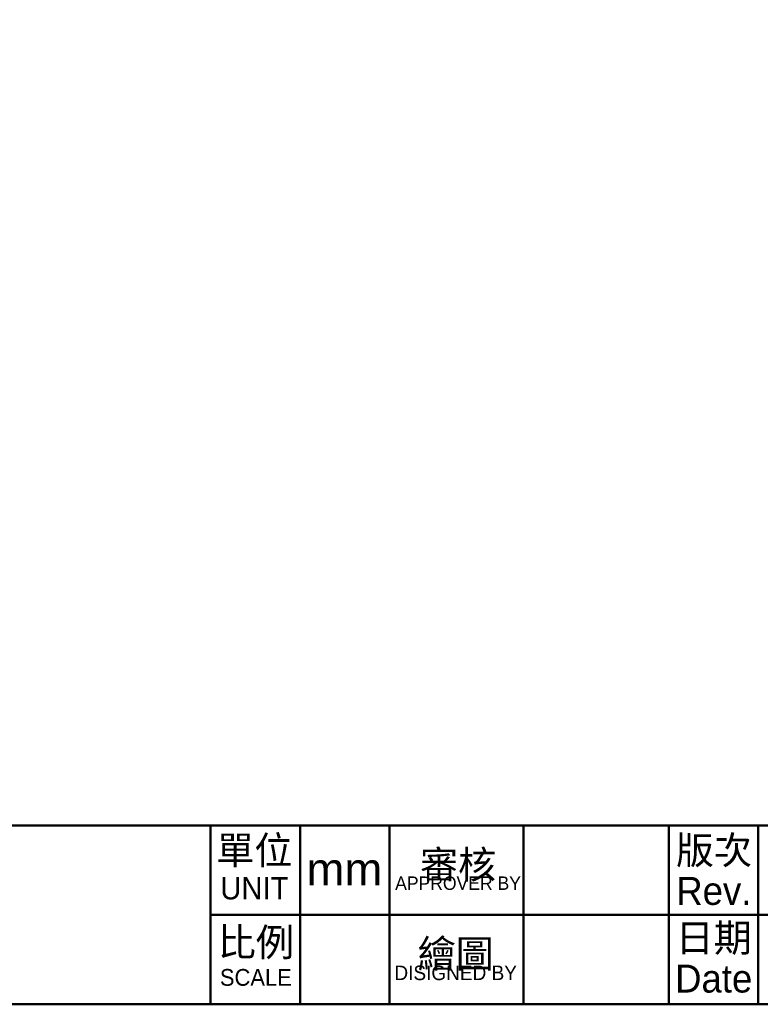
# Model space of a CAD drawing. Header units: millimetres. Extents: x 2723 to 3130, y 721 to 1006.
# Tile 4 of 8: x 2927 to 3022, y 721 to 847. Entities that reach past the tile are written whole.
import ezdxf

# ---------------------------------------------------------------- set-up
doc = ezdxf.new("R2010")
doc.units = ezdxf.units.MM
doc.layers.add('圖框', color=7, linetype='Continuous', lineweight=50)
doc.styles.add('預設-ISO', font='arial.ttf')

# ---------------------------------------------------------------- blocks, each defined once
blk = doc.blocks.new('標題欄框 下標註')
at = {"layer": '圖框'}
for p, q in [((162.283, 89.91), (162.283, 73.91)), ((170.283, 89.91), (170.283, 73.91)), ((178.283, 89.91), (178.283, 73.91)), ((190.283, 89.91), (190.283, 73.91)), ((203.283, 89.91), (203.283, 73.91)), ((211.283, 89.91), (211.283, 81.91)), ((162.283, 81.91), (287.283, 81.91)), ((211.283, 81.91), (211.283, 73.91))]:
    blk.add_line(p, q, dxfattribs=at)
for points in [[(2.283, 89.91), (287.283, 89.91), (287.283, 273.91), (2.283, 273.91)], [(287.283, 89.91), (2.283, 89.91), (2.283, 73.91), (287.283, 73.91)]]:
    blk.add_lwpolyline(points, close=True, dxfattribs=at)
at = {"layer": '圖框', "color": 7, "attachment_point": 5, "style": '預設-ISO'}
for s, insert, char_height, width, line_spacing_factor in [('\\f新細明體|b0|i0;\\H2.5000;單位\\P\\f新細明體|b0|i0;\\H2.0000;UNIT', (166.199, 86.103), 3.5, 7.88691, 0.875), ('\\f新細明體|b0|i0;\\H2.5000;版次\\PRev.', (207.31, 85.856), 2.5, 7.99882, 0.875), ('{\\fPMingLiU|b0|i0|c136|p18;\\H0.71429x;審核\\H0.8x;\\P\\fPMingLiU|b0|i0|c0|p18;\\H0.6x;APPROVER BY\\H2.6176x; }', (184.422, 85.891), 3.5, 11.81677, 0.554526), ('\\f新細明體|b0|i0;\\H2.5000;比例\\P\\f新細明體|b0|i0;\\H1.5000;SCALE', (166.332, 78.13), 3.5, 8.10918, 0.875), ('\\f新細明體|b0|i0;\\H2.5000;日期\\PDate', (207.297, 78.017), 2.5, 7.96821, 0.875), ('{\\fPMingLiU|b0|i0|c136|p18;\\H0.71429x;繪圖\\H0.8x;\\P\\fPMingLiU|b0|i0|c0|p18;\\H0.65x;DISIGNED BY\\H2.4567x; }', (184.21, 77.87), 3.5, 11.79302, 0.554526)]:
    blk.add_mtext(s, dxfattribs=dict(at, insert=insert, char_height=char_height, width=width, line_spacing_factor=line_spacing_factor))

msp = doc.modelspace()

# ---------------------------------------------------------------- block references
at = {"layer": '圖框', "xscale": 1.426940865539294, "yscale": 1.426940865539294, "zscale": 1.426940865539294}
msp.add_blockref('標題欄框 下標註', (2719.95, 615.38), dxfattribs=at)

# ---------------------------------------------------------------- texts
at = {"layer": '圖框', "insert": (2968.602, 738.097), "char_height": 4.1603, "width": 11.33931, "attachment_point": 5, "style": '預設-ISO'}
msp.add_mtext('mm', dxfattribs=at)

doc.saveas('drawing.dxf')
